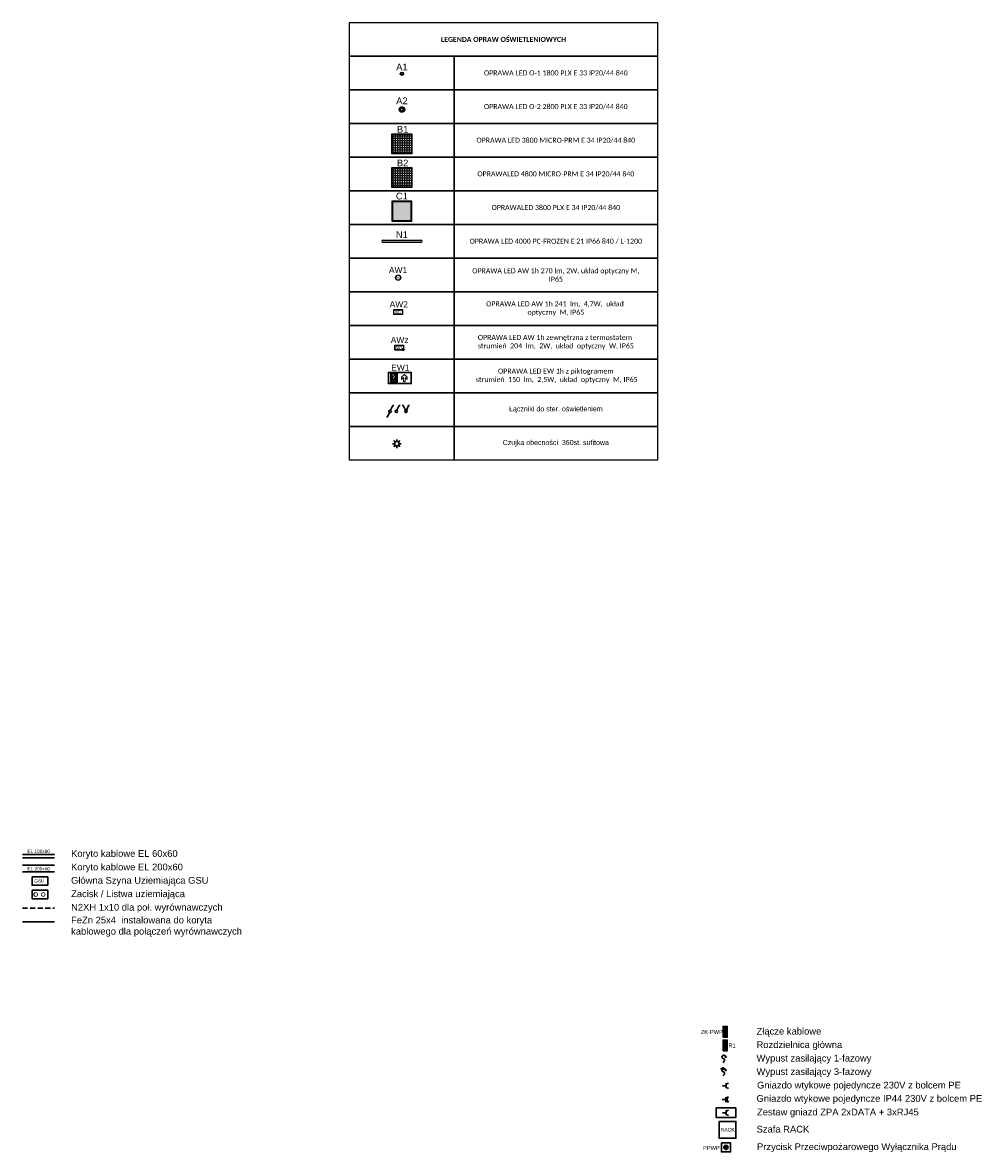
# Model space of a CAD drawing. Header units: centimetres. Extents: x -4572 to 125430, y -27163 to 73697.
# Tile 1 of 44: x -4572 to -1726, y 4425 to 7786. Entities that reach past the tile are written whole.
import ezdxf
from ezdxf.enums import TextEntityAlignment as Align

# ---------------------------------------------------------------- set-up
doc = ezdxf.new("R2010")
doc.units = ezdxf.units.CM
doc.header["$MEASUREMENT"] = 0
doc.linetypes.add('ACAD_ISO03W100', pattern=[30, 12, -18])
doc.linetypes.add('DASHED', pattern=[0.75, 0.5, -0.25])
for name, color, linetype, lineweight in [('!elektryka', 30, 'Continuous', 35), ('!MS połączenia CC', 3, 'Continuous', 0), ('!MS_gniazda', 1, 'Continuous', 30), ('!MS_gniazda_opis', 1, 'Continuous', 30), ('!MS_koryta_EL', 1, 'Continuous', 30), ('!MS_PPOŻ', 1, 'Continuous', 30), ('!MS_rozdzielnice', 1, 'Continuous', 30), ('!MS_wypusty zasilające', 1, 'Continuous', 30), ('!MS_łączniki', 1, 'Continuous', 30), ('Oświetlenie ewakuacyjne', 3, 'Continuous', 20)]:
    doc.layers.add(name, color=color, linetype=linetype, lineweight=lineweight)
doc.layers.add('LUXIONA', color=92, linetype='Continuous')
doc.layers.add('Oświetlenie awaryjne', color=1, linetype='Continuous')
doc.styles.add('GENERATED_STYLE_7', font='SIMPLEX')
doc.styles.add('Malanow_1_100', font='isocpeur.ttf')
doc.styles.get("Standard").update_dxf_attribs({"font": 'ARIAL.TTF'})
pattern_1 = [(0, (-12048.819, -1239.619), (0, 6.985), [5.08, -1.905]), (90, (-12048.819, -1239.619), (-6.985, 4e-16), [5.08, -1.905])]

# ---------------------------------------------------------------- blocks, each defined once
blk = doc.blocks.new('Gniazdo wtykowe 230V')
at = {"color": 0}
for p, q in [((0.093, 0.134), (-0.093, 0.134)), ((0, 0.134), (0, 0))]:
    blk.add_line(p, q, dxfattribs=at)
blk.add_arc((0, 0.226), 0.0926, 180, 0, dxfattribs=at)
blk = doc.blocks.new('Wypust 1-faz')
h = blk.add_hatch(color=0)
edge = h.paths.add_edge_path()
edge.add_arc((549, 1114), 102, 0, 360)
at = {"color": 0}
blk.add_circle((549, 1114), 102, dxfattribs=at)
at = {"color": 0, "start_tangent": (-0.5839525, 0.8117878), "end_tangent": (-0.7071497, -0.7070638)}
blk.add_spline([(549, 1114), (178, 1426), (-102, 1222), (-102, 920), (124, 786), (339, 603), (0, 0)], degree=3, dxfattribs=at)
blk = doc.blocks.new('Wypust 3-faz')
h = blk.add_hatch(color=0)
edge = h.paths.add_edge_path()
edge.add_arc((88, 178), 16.4, 0, 360)
at = {"color": 0}
for p, q in [((-53, 230), (-6, 160)), ((-28, 247), (19, 177)), ((-3, 263), (44, 194))]:
    blk.add_line(p, q, dxfattribs=at)
blk.add_circle((88, 178), 16.4, dxfattribs=at)
at = {"color": 0, "start_tangent": (-0.583953, 0.811788), "end_tangent": (-0.70715, -0.707064)}
blk.add_spline([(88, 178), (28, 228), (-16, 195), (-16, 147), (20, 126), (54, 96), (0, 0)], degree=3, dxfattribs=at)
blk = doc.blocks.new('Schodowy IP20')
at = {"color": 0}
for p, q in [((15, 32), (79, 169)), ((79, 169), (109, 169)), ((-79, -169), (-109, -169)), ((-15, -32), (-79, -169))]:
    blk.add_line(p, q, dxfattribs=at)
blk.add_circle((0, 0), 35.5, dxfattribs=at)
blk.add_circle((0, 0), 35.5, dxfattribs=at)
blk = doc.blocks.new('Jednobiegunowy IP20')
at = {"color": 0}
for p, q in [((15, 32), (79, 169)), ((79, 169), (109, 169))]:
    blk.add_line(p, q, dxfattribs=at)
blk.add_circle((0, 0), 35.5, dxfattribs=at)
blk = doc.blocks.new('Świecznikowy IP20')
at = {"color": 0}
for p, q in [((-79, 169), (-109, 169)), ((-15, 32), (-79, 169)), ((15, 32), (79, 169)), ((79, 169), (109, 169))]:
    blk.add_line(p, q, dxfattribs=at)
blk.add_circle((0, 0), 35.5, dxfattribs=at)
blk.add_circle((0, 0), 35.5, dxfattribs=at)
blk = doc.blocks.new('RG1')
blk.add_hatch(color=0).paths.add_polyline_path([(0, 32), (0, 0), (12, 0), (12, 32), (0, 32)])
at = {"color": 0}
blk.add_lwpolyline([(0, 0), (0, 32), (12, 32), (12, 0)], close=True, dxfattribs=at)
at = {"color": 0, "insert": (15.6, 15.7), "char_height": 12, "attachment_point": 4, "style": 'GENERATED_STYLE_7'}
blk.add_mtext('{\\fArial|b0|i0|c238|p34;R1}', dxfattribs=at)
blk = doc.blocks.new('ZK1')
at = {"layer": '!MS_rozdzielnice'}
blk.add_hatch(color=256, dxfattribs=at).paths.add_polyline_path([(0, 32), (0, 0), (12, 0), (12, 32), (0, 32)])
blk.add_lwpolyline([(0, 0), (0, 32), (12, 32), (12, 0)], close=True, dxfattribs=at)
at = {"layer": '!MS_rozdzielnice', "insert": (-66.1, 15.7), "char_height": 12, "attachment_point": 4, "style": 'GENERATED_STYLE_7'}
blk.add_mtext('{\\fArial|b0|i0|c238|p34;ZK-PWP}', dxfattribs=at)
blk = doc.blocks.new('PPWP')
at = {"transparency": 33554687}
h = blk.add_hatch(color=0, dxfattribs=at)
h.dxf.hatch_style = 1
edge = h.paths.add_edge_path()
edge.add_arc((44, 43), 20.7, 0, 360)
at = {"color": 0, "ltscale": 0.1}
blk.add_lwpolyline([(0, 86), (88, 86), (88, 0), (0, 0)], close=True, dxfattribs=at)
blk.add_circle((44, 43), 20.7, dxfattribs=at)
blk = doc.blocks.new('zpa')
at = {"layer": '!MS_gniazda'}
blk.add_lwpolyline([(-2510.8, 4600.6), (-2453.1, 4600.6), (-2453.1, 4571.8), (-2510.8, 4571.8)], close=True, dxfattribs=at)
at = {"layer": '!MS_gniazda', "xscale": 80, "yscale": 80, "zscale": 80, "rotation": 270}
blk.add_blockref('Gniazdo wtykowe 230V', (-2492.6, 4586.2), dxfattribs=at)
blk = doc.blocks.new('zacisk')
at = {"layer": '!MS połączenia CC', "lineweight": 30}
blk.add_lwpolyline([(56059, 27420), (56525, 27420), (56525, 27170), (56059, 27170)], close=True, dxfattribs=at)
at = {"layer": '!MS połączenia CC'}
for centre in [(56166, 27295), (56387, 27295)]:
    blk.add_circle(centre, 55.5, dxfattribs=at)
blk = doc.blocks.new('gn herm')
at = {"layer": '!MS_gniazda', "lineweight": 30}
for p, q in [((194.906, -284.617), (194.721, -284.617)), ((194.814, -284.617), (194.814, -284.751))]:
    blk.add_line(p, q, dxfattribs=at)
for centre, radius, start, end in [((194.814, -284.525), 0.0926, 180, 0), ((194.814, -284.446), 0.122, 220.4955, 319.5045)]:
    blk.add_arc(centre, radius, start, end, dxfattribs=at)
blk = doc.blocks.new('NEP_V2_1200')
at = {"layer": 'LUXIONA', "transparency": 33554687}
h = blk.add_hatch(color=256, dxfattribs=at)
h.dxf.hatch_style = 1
h.paths.add_polyline_path([(56.4, 3.6), (-56.4, 3.6, 1), (-56.4, -3.6), (56.4, -3.6, 1), (56.4, 3.6)])
at = {"layer": 'LUXIONA'}
for p, q in [((-56.4, 3.6), (56.4, 3.6)), ((56.4, -3.6), (-56.4, -3.6))]:
    blk.add_line(p, q, dxfattribs=at)
for centre, start, end in [((-56.4, 0), 90, 270), ((56.4, 0), 270, 90)]:
    blk.add_arc(centre, 3.6, start, end, dxfattribs=at)
blk.add_attdef('SYMBOL', text='', height=20, dxfattribs=at).set_placement((0, 10), align=Align.CENTER)
blk = doc.blocks.new('BPMP1')
at = {"layer": 'LUXIONA'}
h = blk.add_hatch(color=256, dxfattribs=at)
h.dxf.hatch_style = 1
h.paths.add_polyline_path([(-29.8, 29.8), (-29.8, -29.8), (29.8, -29.8), (29.8, 29.8), (-29.8, 29.8)])
h.paths.add_polyline_path([(28.8, 28.8), (28.8, -28.8), (-28.8, -28.8), (-28.8, 28.8), (28.8, 28.8)], flags=16)
h = blk.add_hatch(dxfattribs=at)
h.set_pattern_fill('ANGLE', color=256)
h.set_pattern_definition(pattern_1)
h.paths.add_polyline_path([(-28.8, 28.8), (-28.8, -28.8), (28.8, -28.8), (28.8, 28.8), (-28.8, 28.8)])
for points in [[(-29.8, 29.8), (29.8, 29.8), (29.8, -29.8), (-29.8, -29.8)], [(-28.8, 28.8), (28.8, 28.8), (28.8, -28.8), (-28.8, -28.8)]]:
    blk.add_lwpolyline(points, close=True, dxfattribs=at)
blk.add_attdef('SYMBOL', text='', height=20, dxfattribs=at).set_placement((2.2, 33.2), align=Align.CENTER)
blk = doc.blocks.new('BPMP2')
at = {"layer": 'LUXIONA'}
h = blk.add_hatch(color=256, dxfattribs=at)
h.dxf.hatch_style = 1
h.paths.add_polyline_path([(-29.8, 29.8), (-29.8, -29.8), (29.8, -29.8), (29.8, 29.8), (-29.8, 29.8)])
h.paths.add_polyline_path([(28.8, 28.8), (28.8, -28.8), (-28.8, -28.8), (-28.8, 28.8), (28.8, 28.8)], flags=16)
h = blk.add_hatch(dxfattribs=at)
h.set_pattern_fill('ANGLE', color=256)
h.set_pattern_definition(pattern_1)
h.paths.add_polyline_path([(-28.8, 28.8), (-28.8, -28.8), (28.8, -28.8), (28.8, 28.8), (-28.8, 28.8)])
for points in [[(-29.8, 29.8), (29.8, 29.8), (29.8, -29.8), (-29.8, -29.8)], [(-28.8, 28.8), (28.8, 28.8), (28.8, -28.8), (-28.8, -28.8)]]:
    blk.add_lwpolyline(points, close=True, dxfattribs=at)
blk.add_attdef('SYMBOL', text='', height=20, dxfattribs=at).set_placement((2.2, 33.2), align=Align.CENTER)
blk = doc.blocks.new('BPPLX1')
at = {"layer": 'LUXIONA'}
h = blk.add_hatch(color=256, dxfattribs=at)
h.dxf.hatch_style = 1
h.paths.add_polyline_path([(-27.8, 27.8), (-27.8, -27.8), (27.8, -27.8), (27.8, 27.8), (-27.8, 27.8)])
for points in [[(-29.8, -29.8), (29.8, -29.8), (29.8, 29.8), (-29.8, 29.8)], [(-27.8, -27.8), (27.8, -27.8), (27.8, 27.8), (-27.8, 27.8)]]:
    blk.add_lwpolyline(points, close=True, dxfattribs=at)
blk.add_attdef('SYMBOL', text='', height=20, dxfattribs=at).set_placement((0, 34.8), align=Align.CENTER)
blk = doc.blocks.new('BERYL_O-1_1')
at = {"layer": 'LUXIONA'}
h = blk.add_hatch(color=256, dxfattribs=at)
h.dxf.hatch_style = 1
h.paths.add_polyline_path([(3, 0, -1), (-3, 0, -1), (3, 0)], flags=16)
h.paths.add_polyline_path([(5, 0, 1), (-5, 0, 1), (5, 0)])
for radius in [5, 3]:
    blk.add_circle((0, 0), radius, dxfattribs=at)
blk.add_attdef('SYMBOL', text='', height=20, dxfattribs=at).set_placement((3.3, 10.2), align=Align.CENTER)
blk = doc.blocks.new('BERYL_O-2_1')
at = {"layer": 'LUXIONA'}
h = blk.add_hatch(color=256, dxfattribs=at)
h.dxf.hatch_style = 1
h.paths.add_polyline_path([(-8.2, 0, 1), (8.2, 0, 1), (-8.2, 0)])
h.paths.add_polyline_path([(4, 0, -1), (-4, 0, -1), (4, 0)], flags=16)
for radius in [8.25, 4]:
    blk.add_circle((0, 0), radius, dxfattribs=at)
blk.add_attdef('SYMBOL', text='', height=20, dxfattribs=at).set_placement((0.1, 15.7), align=Align.CENTER)
blk = doc.blocks.new('*U502')
at = {"layer": 'Oświetlenie awaryjne'}
h = blk.add_hatch(color=256, dxfattribs=at)
h.paths.add_polyline_path([(-9, 0, 1), (9, 0, 1), (-9, 0)])
h.paths.add_polyline_path([(7.9, 0, -1), (-7.9, 0, -1), (7.9, 0)], flags=16)
blk.add_circle((0, 0), 7.88, dxfattribs=at)
at = {"layer": 'Oświetlenie awaryjne', "attachment_point": 1, "style": 'Malanow_1_100'}
for s, insert, char_height in [('{\\fArial|b0|i0|c238|p34;AW1}', (-27.5, 31.5), 18), ('{\\fArial|b0|i0|c238|p34;M2}', (-5.9, 3.9), 7)]:
    blk.add_mtext_dynamic_manual_height_columns(s, width=42.979, gutter_width=669.5, heights=[0], dxfattribs=dict(at, insert=insert, char_height=char_height))
blk = doc.blocks.new('*U504')
at = {"layer": 'Oświetlenie awaryjne'}
h = blk.add_hatch(color=256, dxfattribs=at)
h.paths.add_polyline_path([(-13, 7), (13, 7), (13, -7), (-13, -7)])
h.paths.add_polyline_path([(-12.5, 6.5), (12.5, 6.5), (12.5, -6.5), (-12.5, -6.5)], flags=16)
at = {"layer": 'Oświetlenie awaryjne', "linetype": 'ByBlock'}
for p, q in [((-12.5, 6.5), (12.5, 6.5)), ((-12.5, -6.5), (-12.5, 6.5)), ((12.5, 6.5), (12.5, -6.5)), ((12.5, -6.5), (-12.5, -6.5))]:
    blk.add_line(p, q, dxfattribs=at)
blk.add_lwpolyline([(-13, 7), (13, 7), (13, -7), (-13, -7)], close=True, dxfattribs=at)
at = {"layer": 'Oświetlenie awaryjne', "attachment_point": 1, "style": 'Malanow_1_100'}
for s, insert, char_height in [('{\\fArial|b0|i0|c238|p34;AW2}', (-25.3, 31.9), 18), ('{\\fArial|b0|i0|c238|p34;M2}', (-8.8, 5.4), 10)]:
    blk.add_mtext_dynamic_manual_height_columns(s, width=42.979, gutter_width=669.5, heights=[0], dxfattribs=dict(at, insert=insert, char_height=char_height))
blk = doc.blocks.new('DG')
at = {"layer": 'Oświetlenie ewakuacyjne', "linetype": 'ByBlock'}
h = blk.add_hatch(color=256, dxfattribs=at)
h.paths.add_polyline_path([(-0.9, 34.2), (69.1, 34.2), (69.1, -0.8), (-0.9, -0.8)])
h.paths.add_polyline_path([(1.5, 32.3), (66.6, 32.3), (66.6, 1.2), (1.5, 1.2)], flags=16)
at = {"layer": 'Oświetlenie ewakuacyjne'}
for p, q in [((12.1, 19), (20.8, 27.5)), ((12.1, 12.3), (12.1, 19)), ((18.4, 17.8), (12.1, 12.3)), ((18.4, 5.8), (18.4, 17.8)), ((23.2, 5.8), (18.4, 5.8)), ((20.8, 27.5), (29.5, 19)), ((29.5, 12.3), (23.2, 17.8)), ((23.2, 17.8), (23.2, 5.8)), ((29.5, 19), (29.5, 12.3)), ((47.3, 18.6), (42.7, 18.6)), ((42.7, 18.6), (42.7, 16.3)), ((42.7, 16.3), (49.4, 16.3)), ((50.9, 15.6), (46.3, 11.9)), ((46.3, 11.9), (46.3, 4.8)), ((46.3, 4.8), (48.9, 4.8)), ((46.7, 4.4), (49.3, 4.4)), ((47.3, 21.7), (47.3, 18.6)), ((48.9, 10.5), (53.5, 14)), ((48.9, 4.8), (48.9, 10.5)), ((49.4, 16.3), (49.4, 18.4)), ((49.4, 18.4), (50.9, 15.6)), ((57, 23.5), (50.5, 23.5)), ((56.2, 15.6), (53.2, 21.1)), ((53.2, 21.1), (55.9, 21.1)), ((53.5, 14), (53.5, 8.2)), ((53.5, 8.2), (60.8, 8.2)), ((55.9, 21.1), (58.8, 16.5)), ((56.2, 10.9), (56.2, 15.6)), ((60.8, 10.9), (56.2, 10.9)), ((60.6, 17.6), (57, 23.5)), ((58.8, 16.5), (60.6, 17.6)), ((60.8, 8.2), (60.8, 10.9))]:
    blk.add_line(p, q, dxfattribs=at)
at = {"layer": 'Oświetlenie ewakuacyjne', "lineweight": 40}
for p, q in [((42.7, 30.4), (59.8, 30.4)), ((42.7, 4.8), (42.7, 30.4)), ((42.7, 4.8), (44.5, 3)), ((48.1, 3), (44.5, 3)), ((46.7, 4.4), (48.1, 3)), ((49.3, 4.4), (50.7, 3)), ((61.6, 3), (50.7, 3)), ((59.8, 30.4), (59.8, 18.9)), ((59.8, 17.1), (59.8, 10.9)), ((59.8, 8.2), (59.8, 4.8)), ((59.8, 4.8), (61.6, 3))]:
    blk.add_line(p, q, dxfattribs=at)
at = {"layer": 'Oświetlenie ewakuacyjne'}
for points in [[(-0.9, 34.2), (69.1, 34.2), (69.1, -0.8), (-0.9, -0.8)], [(1.5, 32.3), (66.6, 32.3), (66.6, 1.2), (1.5, 1.2)]]:
    blk.add_lwpolyline(points, close=True, dxfattribs=at)
blk.add_circle((47.8, 24.5), 2.34, dxfattribs=at)
blk.add_arc((47.8, 24.5), 2.88, 259.4003, 339.1396, dxfattribs=at)
blk = doc.blocks.new('*U506')
at = {"layer": 'Oświetlenie ewakuacyjne', "color": 1, "linetype": 'ByBlock', "xscale": -1, "rotation": 359.9999999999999}
blk.add_blockref('DG', (69.1, 0.8), dxfattribs=at)
at = {"layer": 'Oświetlenie ewakuacyjne', "insert": (9.2, 57.7), "char_height": 18, "attachment_point": 1, "style": 'Malanow_1_100'}
blk.add_mtext_dynamic_manual_height_columns('{\\fArial|b0|i0|c238|p34;EW1}', width=42.979, gutter_width=669.5, heights=[0], dxfattribs=at)
blk = doc.blocks.new('*U519')
at = {"layer": 'Oświetlenie awaryjne'}
h = blk.add_hatch(color=256, dxfattribs=at)
h.paths.add_polyline_path([(-13, 7), (13, 7), (13, -7), (-13, -7)])
h.paths.add_polyline_path([(-12.5, 6.5), (12.5, 6.5), (12.5, -6.5), (-12.5, -6.5)], flags=16)
at = {"layer": 'Oświetlenie awaryjne', "linetype": 'ByBlock'}
for p, q in [((-12.5, 6.5), (12.5, 6.5)), ((-12.5, -6.5), (-12.5, 6.5)), ((12.5, 6.5), (12.5, -6.5)), ((12.5, -6.5), (-12.5, -6.5))]:
    blk.add_line(p, q, dxfattribs=at)
at = {"layer": 'Oświetlenie awaryjne', "color": 7, "linetype": 'ByBlock'}
for p, q in [((8.2, -5.3), (7.4, -4.7)), ((7.4, -5.3), (15.1, -5.3)), ((8.2, -5.3), (7.4, -6)), ((8.5, -2.6), (11.3, -5.3)), ((8.5, -8.1), (11.3, -5.3)), ((9.9, -3.9), (8.8, -3.8)), ((9.9, -6.7), (8.8, -6.8)), ((9.9, -3.9), (9.7, -2.9)), ((9.9, -6.7), (9.7, -7.7)), ((11.3, -2.3), (10.6, -1.4)), ((11.3, -8.4), (10.6, -9.2)), ((11.3, -1.4), (11.3, -9.2)), ((11.3, -2.3), (11.9, -1.4)), ((11.3, -5.3), (14, -2.6)), ((11.3, -5.3), (14, -8.1)), ((11.3, -8.4), (11.9, -9.2)), ((12.6, -3.9), (12.8, -2.9)), ((12.6, -3.9), (13.7, -3.8)), ((12.6, -6.7), (13.7, -6.8)), ((12.6, -6.7), (12.8, -7.7)), ((14.3, -5.3), (15.1, -4.7)), ((14.3, -5.3), (15.1, -6))]:
    blk.add_line(p, q, dxfattribs=at)
at = {"layer": 'Oświetlenie awaryjne', "linetype": 'ByBlock'}
blk.add_lwpolyline([(-13, 7), (13, 7), (13, -7), (-13, -7)], close=True, dxfattribs=at)
at = {"layer": 'Oświetlenie awaryjne', "attachment_point": 1, "style": 'Malanow_1_100'}
for s, insert, char_height in [('{\\fArial|b0|i0|c238|p34;AW\\C5;z}', (-25.3, 31.9), 18), ('{\\fArial|b0|i0|c238|p34;W1}', (-9.3, 5.1), 10)]:
    blk.add_mtext_dynamic_manual_height_columns(s, width=42.979, gutter_width=669.5, heights=[0], dxfattribs=dict(at, insert=insert, char_height=char_height))
blk = doc.blocks.new('czujka ruchu')
at = {"layer": '!MS_łączniki', "color": 1, "lineweight": 30}
for p, q in [((218982.5, -9528.9), (218974.7, -9528.9)), ((218984.9, -9522.9), (218979.4, -9517.4)), ((218984.9, -9534.8), (218979.4, -9540.3)), ((218990.8, -9520.5), (218990.8, -9512.7)), ((218996.8, -9522.9), (219002.3, -9517.4)), ((218996.8, -9534.8), (219002.3, -9540.3)), ((218999.2, -9528.9), (219007, -9528.9)), ((218990.8, -9537.2), (218990.8, -9545.1))]:
    blk.add_line(p, q, dxfattribs=at)
blk.add_circle((218990.8, -9528.9), 8.38, dxfattribs=at)

msp = doc.modelspace()

# ---------------------------------------------------------------- linework, layer by layer
at = {"layer": '!MS połączenia CC', "linetype": 'DASHED', "lineweight": 30, "ltscale": 30}
msp.add_line((-4572.2, 5153.9), (-4477.8, 5153.9), dxfattribs=at)
at = {"layer": '!MS połączenia CC', "linetype": 'ACAD_ISO03W100', "lineweight": 30, "ltscale": 10}
msp.add_line((-4572.2, 5113.6), (-4477.8, 5113.6), dxfattribs=at)
at = {"layer": '!MS połączenia CC', "lineweight": 30}
msp.add_lwpolyline([(-4544, 5247.2), (-4497.4, 5247.2), (-4497.4, 5222.2), (-4544, 5222.2)], close=True, dxfattribs=at)
at = {"layer": '!MS_koryta_EL'}
for p, q in [((-4572.2, 5313.9), (-4477.8, 5313.9)), ((-4572.2, 5303.9), (-4477.8, 5303.9)), ((-4572.2, 5281.6), (-4477.8, 5281.6)), ((-4477.8, 5261.6), (-4572.2, 5261.6))]:
    msp.add_line(p, q, dxfattribs=at)
at = {"layer": '!MS_rozdzielnice'}
msp.add_lwpolyline([(-2502.5, 4520.2), (-2452.5, 4520.2), (-2452.5, 4470.2), (-2502.5, 4470.2)], close=True, dxfattribs=at)
at = {"layer": 'LUXIONA', "color": 0, "linetype": 'ByBlock'}
for points in [[(-3600.8, 7785.7), (-2685.9, 7785.7), (-2685.9, 7685.7), (-3600.8, 7685.7)], [(-3600.8, 7685.7), (-3289.3, 7685.7), (-3289.3, 7585.7), (-3600.8, 7585.7)], [(-3289.3, 7685.7), (-2685.9, 7685.7), (-2685.9, 7585.7), (-3289.3, 7585.7)], [(-3600.8, 7585.7), (-3289.3, 7585.7), (-3289.3, 7485.7), (-3600.8, 7485.7)], [(-3289.3, 7585.7), (-2685.9, 7585.7), (-2685.9, 7485.7), (-3289.3, 7485.7)], [(-3600.8, 7485.7), (-3289.3, 7485.7), (-3289.3, 7385.7), (-3600.8, 7385.7)], [(-3289.3, 7485.7), (-2685.9, 7485.7), (-2685.9, 7385.7), (-3289.3, 7385.7)], [(-3600.8, 7385.7), (-3289.3, 7385.7), (-3289.3, 7285.7), (-3600.8, 7285.7)], [(-3289.3, 7385.7), (-2685.9, 7385.7), (-2685.9, 7285.7), (-3289.3, 7285.7)], [(-3600.8, 7285.7), (-3289.3, 7285.7), (-3289.3, 7185.7), (-3600.8, 7185.7)], [(-3289.3, 7285.7), (-2685.9, 7285.7), (-2685.9, 7185.7), (-3289.3, 7185.7)], [(-3600.8, 7185.7), (-3289.3, 7185.7), (-3289.3, 7085.7), (-3600.8, 7085.7)], [(-3289.3, 7185.7), (-2685.9, 7185.7), (-2685.9, 7085.7), (-3289.3, 7085.7)], [(-3600.8, 7085.7), (-3289.3, 7085.7), (-3289.3, 6985.7), (-3600.8, 6985.7)], [(-3289.3, 7085.7), (-2685.9, 7085.7), (-2685.9, 6985.7), (-3289.3, 6985.7)], [(-3600.8, 6985.7), (-3289.3, 6985.7), (-3289.3, 6885.7), (-3600.8, 6885.7)], [(-3289.3, 6985.7), (-2685.9, 6985.7), (-2685.9, 6885.7), (-3289.3, 6885.7)], [(-3600.8, 6885.7), (-3289.3, 6885.7), (-3289.3, 6785.7), (-3600.8, 6785.7)], [(-3289.3, 6885.7), (-2685.9, 6885.7), (-2685.9, 6785.7), (-3289.3, 6785.7)], [(-3600.8, 6785.7), (-3289.3, 6785.7), (-3289.3, 6685.7), (-3600.8, 6685.7)], [(-3289.3, 6785.7), (-2685.9, 6785.7), (-2685.9, 6685.7), (-3289.3, 6685.7)], [(-3600.8, 6685.7), (-3289.3, 6685.7), (-3289.3, 6585.7), (-3600.8, 6585.7)], [(-3289.3, 6685.7), (-2685.9, 6685.7), (-2685.9, 6585.7), (-3289.3, 6585.7)], [(-3600.8, 6585.7), (-3289.3, 6585.7), (-3289.3, 6485.7), (-3600.8, 6485.7)], [(-3289.3, 6585.7), (-2685.9, 6585.7), (-2685.9, 6485.7), (-3289.3, 6485.7)]]:
    msp.add_lwpolyline(points, close=True, dxfattribs=at)

# ---------------------------------------------------------------- block references
at = {"layer": '!elektryka'}
msp.add_blockref('zpa', (0, -40), dxfattribs=at)
at = {"layer": '!MS połączenia CC', "xscale": 0.1, "yscale": 0.1, "zscale": 0.1}
msp.add_blockref('zacisk', (-10149.9, 2465.2), dxfattribs=at)
at = {"layer": '!MS_gniazda', "xscale": 80, "yscale": 80, "zscale": 80, "rotation": 270}
msp.add_blockref('Gniazdo wtykowe 230V', (-2492.6, 4626.2), dxfattribs=at)
at = {"layer": '!MS_gniazda', "color": 1, "xscale": -80, "yscale": 80, "zscale": 80, "rotation": 270}
msp.add_blockref('gn herm', (20287.1, -10999.7), dxfattribs=at)
at = {"layer": '!MS_PPOŻ', "lineweight": -2, "ltscale": 100, "xscale": 0.3123720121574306, "yscale": 0.3123720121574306, "zscale": 0.3123720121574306}
msp.add_blockref('PPWP', (-2495.7, 4429.7), dxfattribs=at)
at = {"layer": '!MS_rozdzielnice'}
for name, p in [('ZK1', (-2490.4, 4770.5)), ('RG1', (-2490.4, 4730.3))]:
    msp.add_blockref(name, p, dxfattribs=at)
at = {"layer": '!MS_wypusty zasilające', "linetype": 'ACAD_ISO03W100', "lineweight": 30, "xscale": 0.016, "yscale": 0.016, "zscale": 0.016}
msp.add_blockref('Wypust 1-faz', (-2491.8, 4694.7), dxfattribs=at)
at = {"layer": '!MS_wypusty zasilające', "xscale": 0.1, "yscale": 0.1, "zscale": 0.1}
msp.add_blockref('Wypust 3-faz', (-2491.8, 4655.4), dxfattribs=at)
at = {"layer": '!MS_łączniki', "xscale": 0.1, "yscale": 0.1, "zscale": 0.1}
for name, p in [('Schodowy IP20', (-3480, 6630.6)), ('Jednobiegunowy IP20', (-3461.2, 6630.6)), ('Świecznikowy IP20', (-3433, 6630.6))]:
    msp.add_blockref(name, p, dxfattribs=at)
at = {"layer": '!MS_łączniki', "color": 1, "lineweight": -3, "xscale": 0.8, "yscale": 0.8, "zscale": 0.8}
msp.add_blockref('czujka ruchu', (-178652.9, 14157.4), dxfattribs=at)
at = {"layer": 'LUXIONA'}
ref = msp.add_blockref('BERYL_O-1_1', (-3445, 7633.8), dxfattribs=at)
ref.add_attrib('SYMBOL', 'A1', dxfattribs={"height": 20}).set_placement((-3445, 7643.8), align=Align.CENTER)
for name, p, values in [('BERYL_O-2_1', (-3445, 7527.6), {'SYMBOL': 'A2'}), ('BPMP1', (-3445, 7425.3), {'SYMBOL': 'B1'}), ('BPMP2', (-3445, 7325.3), {'SYMBOL': 'B2'}), ('BPPLX1', (-3445, 7225.3), {'SYMBOL': 'C1'}), ('NEP_V2_1200', (-3445, 7135.7), {'SYMBOL': 'N1'})]:
    msp.add_blockref(name, p, dxfattribs=at).add_auto_attribs(values)
at = {"layer": 'Oświetlenie awaryjne'}
msp.add_blockref('*U502', (-3456.2, 7027.9), dxfattribs=at)
at = {"layer": 'Oświetlenie awaryjne', "linetype": 'ByBlock'}
for name, p in [('*U504', (-3456.2, 6925.7)), ('*U519', (-3453, 6819.7))]:
    msp.add_blockref(name, p, dxfattribs=at)
at = {"layer": 'Oświetlenie ewakuacyjne', "linetype": 'ByBlock'}
msp.add_blockref('*U506', (-3486.1, 6712), dxfattribs=at)

# ---------------------------------------------------------------- texts
at = {"layer": '!MS połączenia CC', "lineweight": 30}
msp.add_text('GSU', height=10, dxfattribs=at).set_placement((-4537.6, 5230.1))
at = {"layer": '!MS_gniazda_opis', "color": 0, "char_height": 20, "attachment_point": 4, "style": 'GENERATED_STYLE_7'}
for s, insert in [('{\\fArial|b0|i0|c238|p34;Gniazdo wtykowe pojedyncze 230V z bolcem PE}', (-2389.7, 4625.2)), ('{\\fArial|b0|i0|c238|p34;Gniazdo wtykowe pojedyncze IP44 230V z bolcem PE}', (-2391.2, 4585.6)), ('{\\fArial|b0|i0|c238|p34;Zestaw gniazd ZPA 2xDATA + 3xRJ45}', (-2389.7, 4545.2))]:
    msp.add_mtext(s, dxfattribs=dict(at, insert=insert))
at = {"layer": '!MS_koryta_EL'}
for s, p in [('EL 100x60', (-4558.1, 5318)), ('EL 200x60', (-4558.1, 5266.1))]:
    msp.add_text(s, height=10, dxfattribs=at).set_placement(p)
at = {"layer": '!MS_koryta_EL', "color": 0, "char_height": 20, "attachment_point": 4, "style": 'GENERATED_STYLE_7'}
for s, insert in [('{\\fArial|b0|i0|c238|p34;Koryto kablowe EL 60x60}', (-4428.2, 5313.5)), ('{\\fArial|b0|i0|c238|p34;Koryto kablowe EL 200x60}', (-4428.2, 5273.5)), ('{\\fArial|b0|i0|c238|p34;Główna Szyna Uziemiająca GSU}', (-4428.2, 5233.8)), ('{\\fArial|b0|i0|c238|p34;Zacisk / Listwa uziemiająca}', (-4428.2, 5193.8)), ('{\\fArial|b0|i0|c238|p34;N2XH 1x10 dla poł. wyrównawczych}', (-4428.2, 5153.8)), ('{\\fArial|b0|i0|c238|p34;FeZn 25x4  instalowana do koryta \\Pkablowego dla połączeń wyrównawczych}', (-4428.2, 5099.1))]:
    msp.add_mtext(s, dxfattribs=dict(at, insert=insert))
at = {"layer": '!MS_PPOŻ', "color": 0, "insert": (-2389.7, 4442.2), "char_height": 20, "attachment_point": 4, "style": 'GENERATED_STYLE_7'}
msp.add_mtext('{\\fArial|b0|i0|c238|p34;Przycisk Przeciwpożarowego Wyłącznika Prądu}', dxfattribs=at)
at = {"layer": '!MS_rozdzielnice'}
msp.add_text('RACK', height=10.9, dxfattribs=at).set_placement((-2498.2, 4490.2))
at = {"layer": '!MS_rozdzielnice', "color": 0, "char_height": 20, "attachment_point": 4, "style": 'GENERATED_STYLE_7'}
for s, insert in [('{\\fArial|b0|i0|c238|p34;Złącze kablowe}', (-2391.2, 4785.4)), ('{\\fArial|b0|i0|c238|p34;Rozdzielnica główna}', (-2391.2, 4745.4)), ('{\\fArial|b0|i0|c238|p34;Szafa RACK}', (-2391.2, 4497.2))]:
    msp.add_mtext(s, dxfattribs=dict(at, insert=insert))
at = {"layer": '!MS_rozdzielnice', "insert": (-2550, 4441.5), "char_height": 12, "attachment_point": 4, "style": 'GENERATED_STYLE_7'}
msp.add_mtext('{\\fArial|b0|i0|c238|p34;PPWP}', dxfattribs=at)
at = {"layer": '!MS_wypusty zasilające', "color": 0, "char_height": 20, "attachment_point": 4, "style": 'GENERATED_STYLE_7'}
for s, insert in [('{\\fArial|b0|i0|c238|p34;Wypust zasilający 1-fazowy}', (-2391.2, 4705.4)), ('{\\fArial|b0|i0|c238|p34;Wypust zasilający 3-fazowy}', (-2391.2, 4665.4))]:
    msp.add_mtext(s, dxfattribs=dict(at, insert=insert))
at = {"layer": 'LUXIONA', "color": 0, "char_height": 15, "attachment_point": 5}
for s, insert, width in [('{\\fCalibri|b1|i0|c238|p34;LEGENDA OPRAW OŚWIETLENIOWYCH}', (-3143.3, 7735.7), 914.853), ('{\\fCalibri|b0|i0|c238|p34;OPRAWA LED O-1 1800 PLX\\fCalibri|b0|i0|c0|p34; \\fCalibri|b0|i0|c238|p34;E 33 IP20/44 840}', (-2987.6, 7635.7), 439.899), ('{\\fCalibri|b0|i0|c238|p34;OPRAWA\\fCalibri|b0|i0|c0|p34; LED O-2 2800 \\fCalibri|b0|i0|c238|p34;PLX\\fCalibri|b0|i0|c0|p34; E 33 IP20/44 840}', (-2987.6, 7535.7), 456.236), ('{\\fCalibri|b0|i0|c238|p34;OPRAWA LED 3800 MICRO-PRM E 34 IP20/44 840}', (-2987.6, 7435.7), 491.354), ('{\\fCalibri|b0|i0|c238|p34;OPRAWALED 4800 MICRO-PRM E 34 IP20/44 840}', (-2987.6, 7335.7), 491.354), ('{\\fCalibri|b0|i0|c238|p34;OPRAWALED 3800 PLX E 34 IP20/44 840}', (-2987.6, 7235.7), 444.291), ('{\\fCalibri|b0|i0|c238|p34;OPRAWA LED 4000 PC-FROZEN E 21 IP66 840 / L-1200}', (-2987.6, 7135.7), 594.431), ('{\\fCalibri|b0|i0|c238|p34;OPRAWA LED AW 1h 270 lm, 2W, układ optyczny M, IP65}', (-2987.6, 7035.7), 509.571), ('{\\fCalibri|b0|i0|c238|p34;OPRAWA LED AW 1h 241  lm,  4,7W,  układ  optyczny  M, IP65}', (-2987.6, 6935.7), 491.354), ('{\\fCalibri|b0|i0|c238|p34;OPRAWA LED AW 1h zewnętrzna z termostatem  strumień  204  lm,  2W,  układ  optyczny  W, IP65}', (-2987.6, 6835.7), 491.354), ('{\\fCalibri|b0|i0|c238|p34;OPRAWA LED EW 1h z piktogramem\\P strumień  150  lm,  2,5W,  układ  optyczny  M, IP65}', (-2987.6, 6735.7), 594.431), ('Łączniki do ster. oświetleniem', (-2987.6, 6635.7), 594.431), ('Czujka obecności  360st. sufitowa', (-2987.6, 6535.7), 594.431)]:
    msp.add_mtext(s, dxfattribs=dict(at, insert=insert, width=width))

doc.saveas('drawing.dxf')
